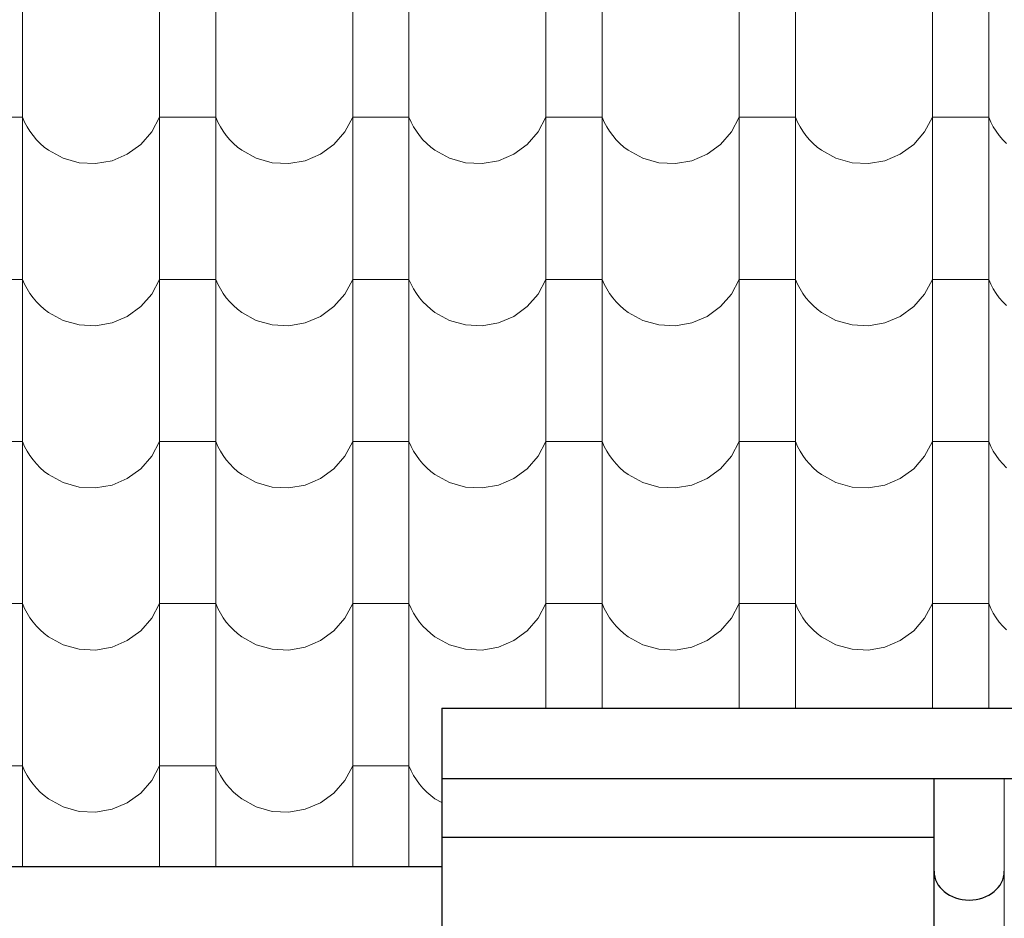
# Model space of a CAD drawing. Header units: millimetres. Extents: x -29624 to 9939, y -6894 to 6495.
# Tile 169 of 243: x 1536 to 1704, y -5471 to -5318. Entities that reach past the tile are written whole.
import ezdxf

# ---------------------------------------------------------------- set-up
doc = ezdxf.new("R2010")
doc.units = ezdxf.units.MM
doc.header["$MEASUREMENT"] = 0
doc.layers.add('810-G Ogólne', color=7, linetype='Continuous')
doc.layers.add('990-D Import IFC', color=7, linetype='Continuous')

# ---------------------------------------------------------------- blocks, each defined once
blk = doc.blocks.new('*X1830', base_point=(515069.4, 47309.9))
at = {"layer": '990-D Import IFC', "color": 251, "linetype": 'Continuous', "lineweight": 13, "true_color": 0x6a6a6a}
for p, q in [((525347.5, -40776.1), (525347.5, -41053.1)), ((525581.4, -40776.1), (525581.4, -41053.1)), ((525677.5, -40776.1), (525677.5, -41053.1)), ((525911.4, -40776.1), (525911.4, -41053.1)), ((526007.5, -40776.1), (526007.5, -41053.1)), ((526241.4, -40776.1), (526241.4, -41053.1)), ((526337.5, -40776.1), (526337.5, -41053.1)), ((526571.4, -40776.1), (526571.4, -41053.1)), ((526667.5, -40776.1), (526667.5, -41053.1)), ((526901.4, -40776.1), (526901.4, -41053.1)), ((526997.5, -40776.1), (526997.5, -41053.1)), ((525347.5, -41053.1), (525347.5, -41330.1)), ((525581.4, -41053.1), (525581.4, -41330.1)), ((525677.5, -41053.1), (525677.5, -41330.1)), ((525911.4, -41053.1), (525911.4, -41330.1)), ((526007.5, -41053.1), (526007.5, -41330.1)), ((526241.4, -41053.1), (526241.4, -41330.1)), ((526337.5, -41053.1), (526337.5, -41330.1)), ((526571.4, -41053.1), (526571.4, -41330.1)), ((526667.5, -41053.1), (526667.5, -41330.1)), ((526901.4, -41053.1), (526901.4, -41330.1)), ((526997.5, -41053.1), (526997.5, -41330.1)), ((525347.5, -41161.2), (525299.4, -41161.2)), ((525347.5, -41161.2), (525351.1, -41169.5)), ((525568.1, -41186.2), (525581.4, -41161.2)), ((525629.4, -41161.2), (525581.4, -41161.2)), ((525677.5, -41161.2), (525629.4, -41161.2)), ((525677.5, -41161.2), (525681.1, -41169.5)), ((525898.1, -41186.2), (525911.4, -41161.2)), ((525959.4, -41161.2), (525911.4, -41161.2)), ((526007.5, -41161.2), (525959.4, -41161.2)), ((526007.5, -41161.2), (526011.1, -41169.5)), ((526228.1, -41186.2), (526241.4, -41161.2)), ((526289.4, -41161.2), (526241.4, -41161.2)), ((526337.5, -41161.2), (526289.4, -41161.2)), ((526337.5, -41161.2), (526341.1, -41169.5)), ((526558.1, -41186.2), (526571.4, -41161.2)), ((526619.4, -41161.2), (526571.4, -41161.2)), ((526667.5, -41161.2), (526619.4, -41161.2)), ((526667.5, -41161.2), (526671.1, -41169.5)), ((526888.1, -41186.2), (526901.4, -41161.2)), ((526949.4, -41161.2), (526901.4, -41161.2)), ((526997.5, -41161.2), (526949.4, -41161.2)), ((526997.5, -41161.2), (527001.1, -41169.5)), ((525351.1, -41169.5), (525355.4, -41177.6)), ((525355.4, -41177.6), (525360.2, -41185.3)), ((525681.1, -41169.5), (525685.4, -41177.6)), ((525685.4, -41177.6), (525690.2, -41185.3)), ((526011.1, -41169.5), (526015.4, -41177.6)), ((526015.4, -41177.6), (526020.2, -41185.3)), ((526341.1, -41169.5), (526345.4, -41177.6)), ((526345.4, -41177.6), (526350.2, -41185.3)), ((526671.1, -41169.5), (526675.4, -41177.6)), ((526675.4, -41177.6), (526680.2, -41185.3)), ((527001.1, -41169.5), (527005.4, -41177.6)), ((527005.4, -41177.6), (527010.2, -41185.3)), ((525360.2, -41185.3), (525365.5, -41192.7)), ((525365.5, -41192.7), (525371.4, -41199.6)), ((525549.4, -41207.7), (525568.1, -41186.2)), ((525690.2, -41185.3), (525695.5, -41192.7)), ((525695.5, -41192.7), (525701.4, -41199.6)), ((525879.4, -41207.7), (525898.1, -41186.2)), ((526020.2, -41185.3), (526025.5, -41192.7)), ((526025.5, -41192.7), (526031.4, -41199.6)), ((526209.4, -41207.7), (526228.1, -41186.2)), ((526350.2, -41185.3), (526355.5, -41192.7)), ((526355.5, -41192.7), (526361.4, -41199.6)), ((526539.4, -41207.7), (526558.1, -41186.2)), ((526680.2, -41185.3), (526685.5, -41192.7)), ((526685.5, -41192.7), (526691.4, -41199.6)), ((526869.4, -41207.7), (526888.1, -41186.2)), ((527010.2, -41185.3), (527015.5, -41192.7)), ((527015.5, -41192.7), (527021.4, -41199.6)), ((525371.4, -41199.6), (525377.8, -41206.1)), ((525377.8, -41206.1), (525384.6, -41212.2)), ((525526.5, -41224.4), (525549.4, -41207.7)), ((525701.4, -41199.6), (525707.8, -41206.1)), ((525707.8, -41206.1), (525714.6, -41212.2)), ((525856.5, -41224.4), (525879.4, -41207.7)), ((526031.4, -41199.6), (526037.8, -41206.1)), ((526037.8, -41206.1), (526044.6, -41212.2)), ((526186.5, -41224.4), (526209.4, -41207.7)), ((526361.4, -41199.6), (526367.8, -41206.1)), ((526367.8, -41206.1), (526374.6, -41212.2)), ((526516.5, -41224.4), (526539.4, -41207.7)), ((526691.4, -41199.6), (526697.8, -41206.1)), ((526697.8, -41206.1), (526704.6, -41212.2)), ((526846.5, -41224.4), (526869.4, -41207.7)), ((527021.4, -41199.6), (527027.8, -41206.1)), ((525384.6, -41212.2), (525391.9, -41217.7)), ((525391.9, -41217.7), (525416.7, -41231.4)), ((525500.4, -41235.5), (525526.5, -41224.4)), ((525714.6, -41212.2), (525721.9, -41217.7)), ((525721.9, -41217.7), (525746.7, -41231.4)), ((525830.4, -41235.5), (525856.5, -41224.4)), ((526044.6, -41212.2), (526051.9, -41217.7)), ((526051.9, -41217.7), (526076.7, -41231.4)), ((526160.4, -41235.5), (526186.5, -41224.4)), ((526374.6, -41212.2), (526381.9, -41217.7)), ((526381.9, -41217.7), (526406.7, -41231.4)), ((526490.4, -41235.5), (526516.5, -41224.4)), ((526704.6, -41212.2), (526711.9, -41217.7)), ((526711.9, -41217.7), (526736.7, -41231.4)), ((526820.4, -41235.5), (526846.5, -41224.4)), ((525416.7, -41231.4), (525444.1, -41239.1)), ((525444.1, -41239.1), (525472.4, -41240.5)), ((525472.4, -41240.5), (525500.4, -41235.5)), ((525746.7, -41231.4), (525774.1, -41239.1)), ((525774.1, -41239.1), (525802.4, -41240.5)), ((525802.4, -41240.5), (525830.4, -41235.5)), ((526076.7, -41231.4), (526104.1, -41239.1)), ((526104.1, -41239.1), (526132.4, -41240.5)), ((526132.4, -41240.5), (526160.4, -41235.5)), ((526406.7, -41231.4), (526434.1, -41239.1)), ((526434.1, -41239.1), (526462.4, -41240.5)), ((526462.4, -41240.5), (526490.4, -41235.5)), ((526736.7, -41231.4), (526764.1, -41239.1)), ((526764.1, -41239.1), (526792.4, -41240.5)), ((526792.4, -41240.5), (526820.4, -41235.5)), ((525347.5, -41330.1), (525347.5, -41607.1)), ((525581.4, -41330.1), (525581.4, -41607.1)), ((525677.5, -41330.1), (525677.5, -41607.1)), ((525911.4, -41330.1), (525911.4, -41607.1)), ((526007.5, -41330.1), (526007.5, -41607.1)), ((526241.4, -41330.1), (526241.4, -41607.1)), ((526337.5, -41330.1), (526337.5, -41607.1)), ((526571.4, -41330.1), (526571.4, -41607.1)), ((526667.5, -41330.1), (526667.5, -41607.1)), ((526901.4, -41330.1), (526901.4, -41607.1)), ((526997.5, -41330.1), (526997.5, -41607.1)), ((525347.5, -41438.2), (525299.4, -41438.2)), ((525347.5, -41438.2), (525351.1, -41446.5)), ((525351.1, -41446.5), (525355.4, -41454.6)), ((525568.1, -41463.2), (525581.4, -41438.2)), ((525629.4, -41438.2), (525581.4, -41438.2)), ((525677.5, -41438.2), (525629.4, -41438.2)), ((525677.5, -41438.2), (525681.1, -41446.5)), ((525681.1, -41446.5), (525685.4, -41454.6)), ((525898.1, -41463.2), (525911.4, -41438.2)), ((525959.4, -41438.2), (525911.4, -41438.2)), ((526007.5, -41438.2), (525959.4, -41438.2)), ((526007.5, -41438.2), (526011.1, -41446.5)), ((526011.1, -41446.5), (526015.4, -41454.6)), ((526228.1, -41463.2), (526241.4, -41438.2)), ((526289.4, -41438.2), (526241.4, -41438.2)), ((526337.5, -41438.2), (526289.4, -41438.2)), ((526337.5, -41438.2), (526341.1, -41446.5)), ((526341.1, -41446.5), (526345.4, -41454.6)), ((526558.1, -41463.2), (526571.4, -41438.2)), ((526619.4, -41438.2), (526571.4, -41438.2)), ((526667.5, -41438.2), (526619.4, -41438.2)), ((526667.5, -41438.2), (526671.1, -41446.5)), ((526671.1, -41446.5), (526675.4, -41454.6)), ((526888.1, -41463.2), (526901.4, -41438.2)), ((526949.4, -41438.2), (526901.4, -41438.2)), ((526997.5, -41438.2), (526949.4, -41438.2)), ((526997.5, -41438.2), (527001.1, -41446.5)), ((527001.1, -41446.5), (527005.4, -41454.6)), ((525355.4, -41454.6), (525360.2, -41462.3)), ((525360.2, -41462.3), (525365.5, -41469.7)), ((525549.4, -41484.7), (525568.1, -41463.2)), ((525685.4, -41454.6), (525690.2, -41462.3)), ((525690.2, -41462.3), (525695.5, -41469.7)), ((525879.4, -41484.7), (525898.1, -41463.2)), ((526015.4, -41454.6), (526020.2, -41462.3)), ((526020.2, -41462.3), (526025.5, -41469.7)), ((526209.4, -41484.7), (526228.1, -41463.2)), ((526345.4, -41454.6), (526350.2, -41462.3)), ((526350.2, -41462.3), (526355.5, -41469.7)), ((526539.4, -41484.7), (526558.1, -41463.2)), ((526675.4, -41454.6), (526680.2, -41462.3)), ((526680.2, -41462.3), (526685.5, -41469.7)), ((526869.4, -41484.7), (526888.1, -41463.2)), ((527005.4, -41454.6), (527010.2, -41462.3)), ((527010.2, -41462.3), (527015.5, -41469.7)), ((525365.5, -41469.7), (525371.4, -41476.6)), ((525371.4, -41476.6), (525377.8, -41483.1)), ((525695.5, -41469.7), (525701.4, -41476.6)), ((525701.4, -41476.6), (525707.8, -41483.1)), ((526025.5, -41469.7), (526031.4, -41476.6)), ((526031.4, -41476.6), (526037.8, -41483.1)), ((526355.5, -41469.7), (526361.4, -41476.6)), ((526361.4, -41476.6), (526367.8, -41483.1)), ((526685.5, -41469.7), (526691.4, -41476.6)), ((526691.4, -41476.6), (526697.8, -41483.1)), ((527015.5, -41469.7), (527021.4, -41476.6)), ((527021.4, -41476.6), (527027.8, -41483.1)), ((525377.8, -41483.1), (525384.6, -41489.2)), ((525384.6, -41489.2), (525391.9, -41494.7)), ((525391.9, -41494.7), (525416.7, -41508.4)), ((525526.5, -41501.4), (525549.4, -41484.7)), ((525707.8, -41483.1), (525714.6, -41489.2)), ((525714.6, -41489.2), (525721.9, -41494.7)), ((525721.9, -41494.7), (525746.7, -41508.4)), ((525856.5, -41501.4), (525879.4, -41484.7)), ((526037.8, -41483.1), (526044.6, -41489.2)), ((526044.6, -41489.2), (526051.9, -41494.7)), ((526051.9, -41494.7), (526076.7, -41508.4)), ((526186.5, -41501.4), (526209.4, -41484.7)), ((526367.8, -41483.1), (526374.6, -41489.2)), ((526374.6, -41489.2), (526381.9, -41494.7)), ((526381.9, -41494.7), (526406.7, -41508.4)), ((526516.5, -41501.4), (526539.4, -41484.7)), ((526697.8, -41483.1), (526704.6, -41489.2)), ((526704.6, -41489.2), (526711.9, -41494.7)), ((526711.9, -41494.7), (526736.7, -41508.4)), ((526846.5, -41501.4), (526869.4, -41484.7)), ((525416.7, -41508.4), (525444.1, -41516.1)), ((525472.4, -41517.5), (525500.4, -41512.5)), ((525500.4, -41512.5), (525526.5, -41501.4)), ((525746.7, -41508.4), (525774.1, -41516.1)), ((525802.4, -41517.5), (525830.4, -41512.5)), ((525830.4, -41512.5), (525856.5, -41501.4)), ((526076.7, -41508.4), (526104.1, -41516.1)), ((526132.4, -41517.5), (526160.4, -41512.5)), ((526160.4, -41512.5), (526186.5, -41501.4)), ((526406.7, -41508.4), (526434.1, -41516.1)), ((526462.4, -41517.5), (526490.4, -41512.5)), ((526490.4, -41512.5), (526516.5, -41501.4)), ((526736.7, -41508.4), (526764.1, -41516.1)), ((526792.4, -41517.5), (526820.4, -41512.5)), ((526820.4, -41512.5), (526846.5, -41501.4)), ((525444.1, -41516.1), (525472.4, -41517.5)), ((525774.1, -41516.1), (525802.4, -41517.5)), ((526104.1, -41516.1), (526132.4, -41517.5)), ((526434.1, -41516.1), (526462.4, -41517.5)), ((526764.1, -41516.1), (526792.4, -41517.5)), ((525347.5, -41607.1), (525347.5, -41884.1)), ((525581.4, -41607.1), (525581.4, -41884.1)), ((525677.5, -41607.1), (525677.5, -41884.1)), ((525911.4, -41607.1), (525911.4, -41884.1)), ((526007.5, -41607.1), (526007.5, -41884.1)), ((526241.4, -41607.1), (526241.4, -41884.1)), ((526337.5, -41607.1), (526337.5, -41884.1)), ((526571.4, -41607.1), (526571.4, -41884.1)), ((526667.5, -41607.1), (526667.5, -41884.1)), ((526901.4, -41607.1), (526901.4, -41884.1)), ((526997.5, -41607.1), (526997.5, -41884.1)), ((525347.5, -41715.2), (525299.4, -41715.2)), ((525347.5, -41715.2), (525351.1, -41723.5)), ((525568.1, -41740.2), (525581.4, -41715.2)), ((525629.4, -41715.2), (525581.4, -41715.2)), ((525677.5, -41715.2), (525629.4, -41715.2)), ((525677.5, -41715.2), (525681.1, -41723.5)), ((525898.1, -41740.2), (525911.4, -41715.2)), ((525959.4, -41715.2), (525911.4, -41715.2)), ((526007.5, -41715.2), (525959.4, -41715.2)), ((526007.5, -41715.2), (526011.1, -41723.5)), ((526228.1, -41740.2), (526241.4, -41715.2)), ((526289.4, -41715.2), (526241.4, -41715.2)), ((526337.5, -41715.2), (526289.4, -41715.2)), ((526337.5, -41715.2), (526341.1, -41723.5)), ((526558.1, -41740.2), (526571.4, -41715.2)), ((526619.4, -41715.2), (526571.4, -41715.2)), ((526667.5, -41715.2), (526619.4, -41715.2)), ((526667.5, -41715.2), (526671.1, -41723.5)), ((526888.1, -41740.2), (526901.4, -41715.2)), ((526949.4, -41715.2), (526901.4, -41715.2)), ((526997.5, -41715.2), (526949.4, -41715.2)), ((526997.5, -41715.2), (527001.1, -41723.5)), ((525351.1, -41723.5), (525355.4, -41731.6)), ((525355.4, -41731.6), (525360.2, -41739.3)), ((525681.1, -41723.5), (525685.4, -41731.6)), ((525685.4, -41731.6), (525690.2, -41739.3)), ((526011.1, -41723.5), (526015.4, -41731.6)), ((526015.4, -41731.6), (526020.2, -41739.3)), ((526341.1, -41723.5), (526345.4, -41731.6)), ((526345.4, -41731.6), (526350.2, -41739.3)), ((526671.1, -41723.5), (526675.4, -41731.6)), ((526675.4, -41731.6), (526680.2, -41739.3)), ((527001.1, -41723.5), (527005.4, -41731.6)), ((527005.4, -41731.6), (527010.2, -41739.3)), ((525360.2, -41739.3), (525365.5, -41746.7)), ((525365.5, -41746.7), (525371.4, -41753.6)), ((525549.4, -41761.7), (525568.1, -41740.2)), ((525690.2, -41739.3), (525695.5, -41746.7)), ((525695.5, -41746.7), (525701.4, -41753.6)), ((525879.4, -41761.7), (525898.1, -41740.2)), ((526020.2, -41739.3), (526025.5, -41746.7)), ((526025.5, -41746.7), (526031.4, -41753.6)), ((526209.4, -41761.7), (526228.1, -41740.2)), ((526350.2, -41739.3), (526355.5, -41746.7)), ((526355.5, -41746.7), (526361.4, -41753.6)), ((526539.4, -41761.7), (526558.1, -41740.2)), ((526680.2, -41739.3), (526685.5, -41746.7)), ((526685.5, -41746.7), (526691.4, -41753.6)), ((526869.4, -41761.7), (526888.1, -41740.2)), ((527010.2, -41739.3), (527015.5, -41746.7)), ((527015.5, -41746.7), (527021.4, -41753.6)), ((525371.4, -41753.6), (525377.8, -41760.1)), ((525377.8, -41760.1), (525384.6, -41766.2)), ((525384.6, -41766.2), (525391.9, -41771.7)), ((525526.5, -41778.4), (525549.4, -41761.7)), ((525701.4, -41753.6), (525707.8, -41760.1)), ((525707.8, -41760.1), (525714.6, -41766.2)), ((525714.6, -41766.2), (525721.9, -41771.7)), ((525856.5, -41778.4), (525879.4, -41761.7)), ((526031.4, -41753.6), (526037.8, -41760.1)), ((526037.8, -41760.1), (526044.6, -41766.2)), ((526044.6, -41766.2), (526051.9, -41771.7)), ((526186.5, -41778.4), (526209.4, -41761.7)), ((526361.4, -41753.6), (526367.8, -41760.1)), ((526367.8, -41760.1), (526374.6, -41766.2)), ((526374.6, -41766.2), (526381.9, -41771.7)), ((526516.5, -41778.4), (526539.4, -41761.7)), ((526691.4, -41753.6), (526697.8, -41760.1)), ((526697.8, -41760.1), (526704.6, -41766.2)), ((526704.6, -41766.2), (526711.9, -41771.7)), ((526846.5, -41778.4), (526869.4, -41761.7)), ((527021.4, -41753.6), (527027.8, -41760.1)), ((525391.9, -41771.7), (525416.7, -41785.4)), ((525500.4, -41789.5), (525526.5, -41778.4)), ((525721.9, -41771.7), (525746.7, -41785.4)), ((525830.4, -41789.5), (525856.5, -41778.4)), ((526051.9, -41771.7), (526076.7, -41785.4)), ((526160.4, -41789.5), (526186.5, -41778.4)), ((526381.9, -41771.7), (526406.7, -41785.4)), ((526490.4, -41789.5), (526516.5, -41778.4)), ((526711.9, -41771.7), (526736.7, -41785.4)), ((526820.4, -41789.5), (526846.5, -41778.4)), ((525416.7, -41785.4), (525444.1, -41793.1)), ((525444.1, -41793.1), (525472.4, -41794.5)), ((525472.4, -41794.5), (525500.4, -41789.5)), ((525746.7, -41785.4), (525774.1, -41793.1)), ((525774.1, -41793.1), (525802.4, -41794.5)), ((525802.4, -41794.5), (525830.4, -41789.5)), ((526076.7, -41785.4), (526104.1, -41793.1)), ((526104.1, -41793.1), (526132.4, -41794.5)), ((526132.4, -41794.5), (526160.4, -41789.5)), ((526406.7, -41785.4), (526434.1, -41793.1)), ((526434.1, -41793.1), (526462.4, -41794.5)), ((526462.4, -41794.5), (526490.4, -41789.5)), ((526736.7, -41785.4), (526764.1, -41793.1)), ((526764.1, -41793.1), (526792.4, -41794.5)), ((526792.4, -41794.5), (526820.4, -41789.5)), ((525347.5, -41884.1), (525347.5, -42161.1)), ((525581.4, -41884.1), (525581.4, -42161.1)), ((525677.5, -41884.1), (525677.5, -42161.1)), ((525911.4, -41884.1), (525911.4, -42161.1)), ((526007.5, -41884.1), (526007.5, -42161.1)), ((526241.4, -41884.1), (526241.4, -42161.1)), ((526337.5, -41884.1), (526337.5, -42161.1)), ((526571.4, -41884.1), (526571.4, -42161.1)), ((526667.5, -41884.1), (526667.5, -42161.1)), ((526901.4, -41884.1), (526901.4, -42161.1)), ((526997.5, -41884.1), (526997.5, -42161.1)), ((525347.5, -41992.2), (525299.4, -41992.2)), ((525347.5, -41992.2), (525351.1, -42000.5)), ((525351.1, -42000.5), (525355.4, -42008.6)), ((525568.1, -42017.2), (525581.4, -41992.2)), ((525629.4, -41992.2), (525581.4, -41992.2)), ((525677.5, -41992.2), (525629.4, -41992.2)), ((525677.5, -41992.2), (525681.1, -42000.5)), ((525681.1, -42000.5), (525685.4, -42008.6)), ((525898.1, -42017.2), (525911.4, -41992.2)), ((525959.4, -41992.2), (525911.4, -41992.2)), ((526007.5, -41992.2), (525959.4, -41992.2)), ((526007.5, -41992.2), (526011.1, -42000.5)), ((526011.1, -42000.5), (526015.4, -42008.6)), ((526228.1, -42017.2), (526241.4, -41992.2)), ((526289.4, -41992.2), (526241.4, -41992.2)), ((526337.5, -41992.2), (526289.4, -41992.2)), ((526337.5, -41992.2), (526341.1, -42000.5)), ((526341.1, -42000.5), (526345.4, -42008.6)), ((526558.1, -42017.2), (526571.4, -41992.2)), ((526619.4, -41992.2), (526571.4, -41992.2)), ((526667.5, -41992.2), (526619.4, -41992.2)), ((526667.5, -41992.2), (526671.1, -42000.5)), ((526671.1, -42000.5), (526675.4, -42008.6)), ((526888.1, -42017.2), (526901.4, -41992.2)), ((526949.4, -41992.2), (526901.4, -41992.2)), ((526997.5, -41992.2), (526949.4, -41992.2)), ((526997.5, -41992.2), (527001.1, -42000.5)), ((527001.1, -42000.5), (527005.4, -42008.6)), ((525355.4, -42008.6), (525360.2, -42016.3)), ((525360.2, -42016.3), (525365.5, -42023.7)), ((525549.4, -42038.7), (525568.1, -42017.2)), ((525685.4, -42008.6), (525690.2, -42016.3)), ((525690.2, -42016.3), (525695.5, -42023.7)), ((525879.4, -42038.7), (525898.1, -42017.2)), ((526015.4, -42008.6), (526020.2, -42016.3)), ((526020.2, -42016.3), (526025.5, -42023.7)), ((526209.4, -42038.7), (526228.1, -42017.2)), ((526345.4, -42008.6), (526350.2, -42016.3)), ((526350.2, -42016.3), (526355.5, -42023.7)), ((526539.4, -42038.7), (526558.1, -42017.2)), ((526675.4, -42008.6), (526680.2, -42016.3)), ((526680.2, -42016.3), (526685.5, -42023.7)), ((526869.4, -42038.7), (526888.1, -42017.2)), ((527005.4, -42008.6), (527010.2, -42016.3)), ((527010.2, -42016.3), (527015.5, -42023.7)), ((525365.5, -42023.7), (525371.4, -42030.6)), ((525371.4, -42030.6), (525377.8, -42037.1)), ((525695.5, -42023.7), (525701.4, -42030.6)), ((525701.4, -42030.6), (525707.8, -42037.1)), ((526025.5, -42023.7), (526031.4, -42030.6)), ((526031.4, -42030.6), (526037.8, -42037.1)), ((526355.5, -42023.7), (526361.4, -42030.6)), ((526361.4, -42030.6), (526367.8, -42037.1)), ((526685.5, -42023.7), (526691.4, -42030.6)), ((526691.4, -42030.6), (526697.8, -42037.1)), ((527015.5, -42023.7), (527021.4, -42030.6)), ((527021.4, -42030.6), (527027.8, -42037.1)), ((525377.8, -42037.1), (525384.6, -42043.2)), ((525384.6, -42043.2), (525391.9, -42048.7)), ((525391.9, -42048.7), (525416.7, -42062.4)), ((525526.5, -42055.4), (525549.4, -42038.7)), ((525707.8, -42037.1), (525714.6, -42043.2)), ((525714.6, -42043.2), (525721.9, -42048.7)), ((525721.9, -42048.7), (525746.7, -42062.4)), ((525856.5, -42055.4), (525879.4, -42038.7)), ((526037.8, -42037.1), (526044.6, -42043.2)), ((526044.6, -42043.2), (526051.9, -42048.7)), ((526051.9, -42048.7), (526076.7, -42062.4)), ((526186.5, -42055.4), (526209.4, -42038.7)), ((526367.8, -42037.1), (526374.6, -42043.2)), ((526374.6, -42043.2), (526381.9, -42048.7)), ((526381.9, -42048.7), (526406.7, -42062.4)), ((526516.5, -42055.4), (526539.4, -42038.7)), ((526697.8, -42037.1), (526704.6, -42043.2)), ((526704.6, -42043.2), (526711.9, -42048.7)), ((526711.9, -42048.7), (526736.7, -42062.4)), ((526846.5, -42055.4), (526869.4, -42038.7)), ((525416.7, -42062.4), (525444.1, -42070.1)), ((525472.4, -42071.5), (525500.4, -42066.5)), ((525500.4, -42066.5), (525526.5, -42055.4)), ((525746.7, -42062.4), (525774.1, -42070.1)), ((525802.4, -42071.5), (525830.4, -42066.5)), ((525830.4, -42066.5), (525856.5, -42055.4)), ((526076.7, -42062.4), (526104.1, -42070.1)), ((526132.4, -42071.5), (526160.4, -42066.5)), ((526160.4, -42066.5), (526186.5, -42055.4)), ((526406.7, -42062.4), (526434.1, -42070.1)), ((526462.4, -42071.5), (526490.4, -42066.5)), ((526490.4, -42066.5), (526516.5, -42055.4)), ((526736.7, -42062.4), (526764.1, -42070.1)), ((526792.4, -42071.5), (526820.4, -42066.5)), ((526820.4, -42066.5), (526846.5, -42055.4)), ((525444.1, -42070.1), (525472.4, -42071.5)), ((525774.1, -42070.1), (525802.4, -42071.5)), ((526104.1, -42070.1), (526132.4, -42071.5)), ((526434.1, -42070.1), (526462.4, -42071.5)), ((526764.1, -42070.1), (526792.4, -42071.5)), ((525347.5, -42161.1), (525347.5, -42438.1)), ((525581.4, -42161.1), (525581.4, -42438.1)), ((525677.5, -42161.1), (525677.5, -42438.1)), ((525911.4, -42161.1), (525911.4, -42438.1)), ((526007.5, -42161.1), (526007.5, -42438.1)), ((526241.4, -42161.1), (526241.4, -42171)), ((526337.5, -42161.1), (526337.5, -42171)), ((526571.4, -42161.1), (526571.4, -42171)), ((526667.5, -42161.1), (526667.5, -42171)), ((526901.4, -42161.1), (526901.4, -42171)), ((526997.5, -42161.1), (526997.5, -42171)), ((525347.5, -42269.2), (525299.4, -42269.2)), ((525347.5, -42269.2), (525351.1, -42277.5)), ((525568.1, -42294.2), (525581.4, -42269.2)), ((525629.4, -42269.2), (525581.4, -42269.2)), ((525677.5, -42269.2), (525629.4, -42269.2)), ((525677.5, -42269.2), (525681.1, -42277.5)), ((525898.1, -42294.2), (525911.4, -42269.2)), ((525959.4, -42269.2), (525911.4, -42269.2)), ((526007.5, -42269.2), (525959.4, -42269.2)), ((526007.5, -42269.2), (526011.1, -42277.5)), ((525351.1, -42277.5), (525355.4, -42285.6)), ((525355.4, -42285.6), (525360.2, -42293.3)), ((525681.1, -42277.5), (525685.4, -42285.6)), ((525685.4, -42285.6), (525690.2, -42293.3)), ((526011.1, -42277.5), (526015.4, -42285.6)), ((526015.4, -42285.6), (526020.2, -42293.3)), ((525360.2, -42293.3), (525365.5, -42300.7)), ((525365.5, -42300.7), (525371.4, -42307.6)), ((525549.4, -42315.7), (525568.1, -42294.2)), ((525690.2, -42293.3), (525695.5, -42300.7)), ((525695.5, -42300.7), (525701.4, -42307.6)), ((525879.4, -42315.7), (525898.1, -42294.2)), ((526020.2, -42293.3), (526025.5, -42300.7)), ((526025.5, -42300.7), (526031.4, -42307.6)), ((525371.4, -42307.6), (525377.8, -42314.1)), ((525377.8, -42314.1), (525384.6, -42320.2)), ((525384.6, -42320.2), (525391.9, -42325.7)), ((525526.5, -42332.4), (525549.4, -42315.7)), ((525701.4, -42307.6), (525707.8, -42314.1)), ((525707.8, -42314.1), (525714.6, -42320.2)), ((525714.6, -42320.2), (525721.9, -42325.7)), ((525856.5, -42332.4), (525879.4, -42315.7)), ((526031.4, -42307.6), (526037.8, -42314.1)), ((526037.8, -42314.1), (526044.6, -42320.2)), ((526044.6, -42320.2), (526051.9, -42325.7)), ((525391.9, -42325.7), (525416.7, -42339.4)), ((525500.4, -42343.5), (525526.5, -42332.4)), ((525721.9, -42325.7), (525746.7, -42339.4)), ((525830.4, -42343.5), (525856.5, -42332.4)), ((526051.9, -42325.7), (526063.5, -42332.1)), ((525416.7, -42339.4), (525444.1, -42347.1)), ((525444.1, -42347.1), (525472.4, -42348.5)), ((525472.4, -42348.5), (525500.4, -42343.5)), ((525746.7, -42339.4), (525774.1, -42347.1)), ((525774.1, -42347.1), (525802.4, -42348.5)), ((525802.4, -42348.5), (525830.4, -42343.5)), ((525347.5, -42438.1), (525347.5, -42441)), ((525581.4, -42438.1), (525581.4, -42441)), ((525677.5, -42438.1), (525677.5, -42441)), ((525911.4, -42438.1), (525911.4, -42441)), ((526007.5, -42438.1), (526007.5, -42441))]:
    blk.add_line(p, q, dxfattribs=at)
blk = doc.blocks.new('Wypełnienie_15_3', base_point=(515069.4, 47309.9))
at = {"layer": '990-D Import IFC', "color": 251, "linetype": 'Continuous', "lineweight": 13, "true_color": 0x6a6a6a}
blk.add_blockref('*X1830', (515069.4, 47309.9), dxfattribs=at)

msp = doc.modelspace()

# ---------------------------------------------------------------- linework, layer by layer
at = {"layer": '810-G Ogólne', "color": 7, "linetype": 'Continuous', "lineweight": 25}
for p, q in [((1607.971, -5435.404), (1607.971, -5933.559)), ((1607.971, -5435.404), (2423.685, -5435.404)), ((1607.971, -5447.404), (2404.635, -5447.404)), ((1692.035, -6343.364), (1692.035, -5447.404)), ((1607.971, -5457.404), (1692.035, -5457.404)), ((801.971, -5462.404), (1607.971, -5462.404))]:
    msp.add_line(p, q, dxfattribs=at)
msp.add_ellipse((1698.036, -5463.253), major_axis=(6.001, 0), ratio=0.8167997, start_param=3.1415927, end_param=6.2831853, dxfattribs=at)
at = {"layer": '990-D Import IFC', "color": 7, "linetype": 'Continuous', "lineweight": 13}
for points in [[(1535.422, -5067.404), (3035.371, -5067.404), (2421.044, -5435.404), (1607.971, -5435.404), (1607.971, -5462.404), (813.971, -5462.404)], [(863.971, -5484.404), (1607.971, -5484.404), (1607.971, -5457.404), (1692.035, -5457.404), (1692.035, -5982.404), (1657.001, -5982.404), (1657.001, -5972.404), (1666.584, -5968.817), (1669.001, -5960.404), (1657.001, -5960.404), (1607.971, -5933.559), (1235.486, -5729.621), (863.971, -5933.559), (863.971, -5506.849), (890.397, -5514.902), (890.397, -5888.882), (878.766, -5900.512), (887.251, -5908.998), (902.679, -5893.57), (902.679, -5505.786), (863.971, -5493.991)]]:
    msp.add_lwpolyline(points, close=True, dxfattribs=at)
for points in [[(1607.971, -5447.404), (1607.971, -5435.404), (2423.685, -5435.404), (2404.635, -5447.404), (1704.037, -5447.404), (1704.037, -6343.364, -0.8167997), (1692.035, -6343.364), (1692.035, -5447.404)], [(1607.971, -5474.404), (860.207, -5474.404), (860.207, -5492.844), (902.679, -5505.786), (902.679, -5893.57), (887.251, -5908.998), (878.766, -5900.512), (890.397, -5888.882), (890.397, -5514.902), (848.016, -5501.987), (848.016, -5474.404), (813.971, -5474.404, -0.4142136), (801.971, -5462.404), (1607.971, -5462.404)]]:
    msp.add_lwpolyline(points, format="xyb", close=True, dxfattribs=at)

# ---------------------------------------------------------------- block references
at = {"layer": '990-D Import IFC', "color": 251, "linetype": 'Continuous', "lineweight": 13, "true_color": 0x6a6a6a, "xscale": 0.1, "yscale": 0.1, "zscale": 0.1}
msp.add_blockref('Wypełnienie_15_3', (508.562, 3512.683), dxfattribs=at)

doc.saveas('drawing.dxf')
